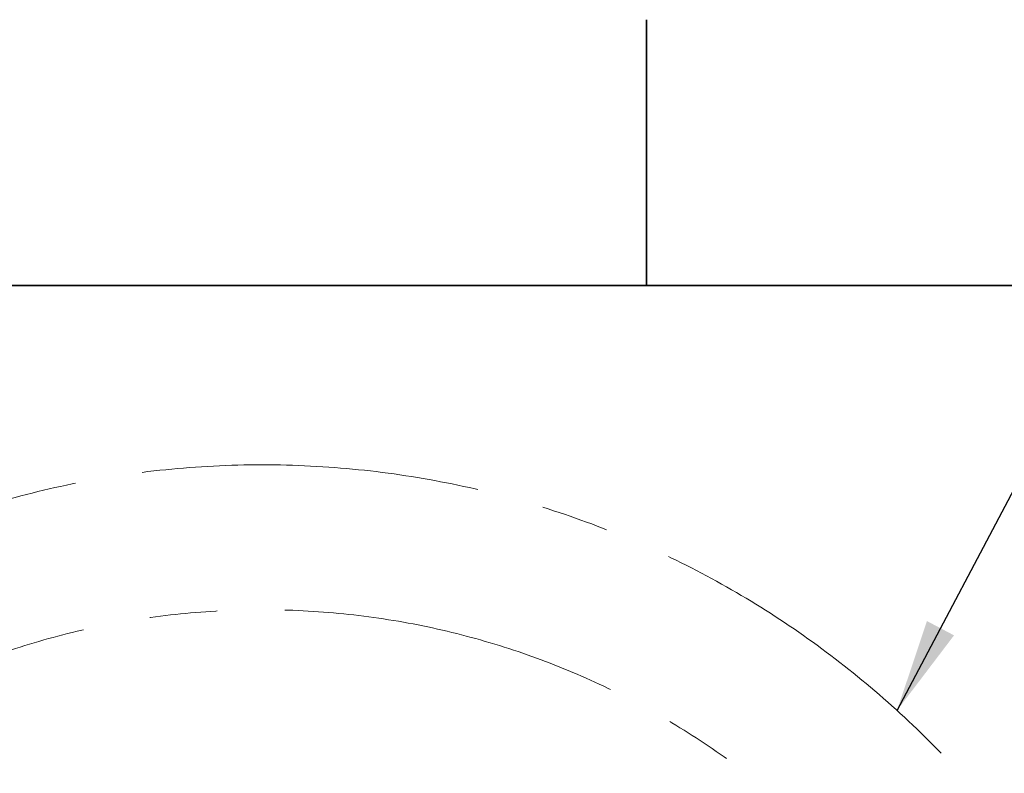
# Model space of a CAD drawing. Header units: millimetres. Extents: x 0 to 11920, y 0 to 8400.
# Tile 85 of 120: x 5589 to 6329, y 7833 to 8400. Entities that reach past the tile are written whole.
import ezdxf

# ---------------------------------------------------------------- set-up
doc = ezdxf.new("R2010")
doc.units = ezdxf.units.MM
doc.header["$LTSCALE"] = 20
doc.linetypes.add('CENTERX2', pattern=[20.32, 12.7, -2.54, 2.54, -2.54])
doc.dimstyles.new('SLDDIMSTYLE5', dxfattribs={"dimtxt": 0.18, "dimasz": 70, "dimexe": 0, "dimexo": 0.0625, "dimgap": 0, "dimtad": 0, "dimtih": 1, "dimtoh": 1, "dimdec": 0, "dimrnd": 1e-09, "dimzin": 0, "dimdsep": 46, "dimtxsty": 'Standard', "dimsah": 1, "dimcen": 0.09, "dimadec": 0, "dimazin": 0, "dimtfac": 70, "dimtdec": 0, "dimtofl": 0, "dimtmove": 0, "dimatfit": 3, "dimfxl": 1, "dimfrac": 2, "dimtolj": 1, "dimtzin": 0, "dimarcsym": 0})

msp = doc.modelspace()

# ---------------------------------------------------------------- linework, layer by layer
at = {"color": 7, "linetype": 'Continuous', "lineweight": 35}
for p, q in [((6060, 8200), (6060, 8400)), ((11720, 8200), (400, 8200))]:
    msp.add_line(p, q, dxfattribs=at)
at = {"color": 7, "linetype": 'CENTERX2', "lineweight": 18}
for radius in [709.017293, 600]:
    msp.add_circle((5770.862642, 7356.115361), radius, dxfattribs=at)

# ---------------------------------------------------------------- leaders
at = {"color": 7, "linetype": 'Continuous', "lineweight": 0}
msp.add_leader([(6248.260988, 7880.325567), (6355.555556, 8083.329168)], dimstyle='SLDDIMSTYLE5', dxfattribs=at)

doc.saveas('drawing.dxf')
